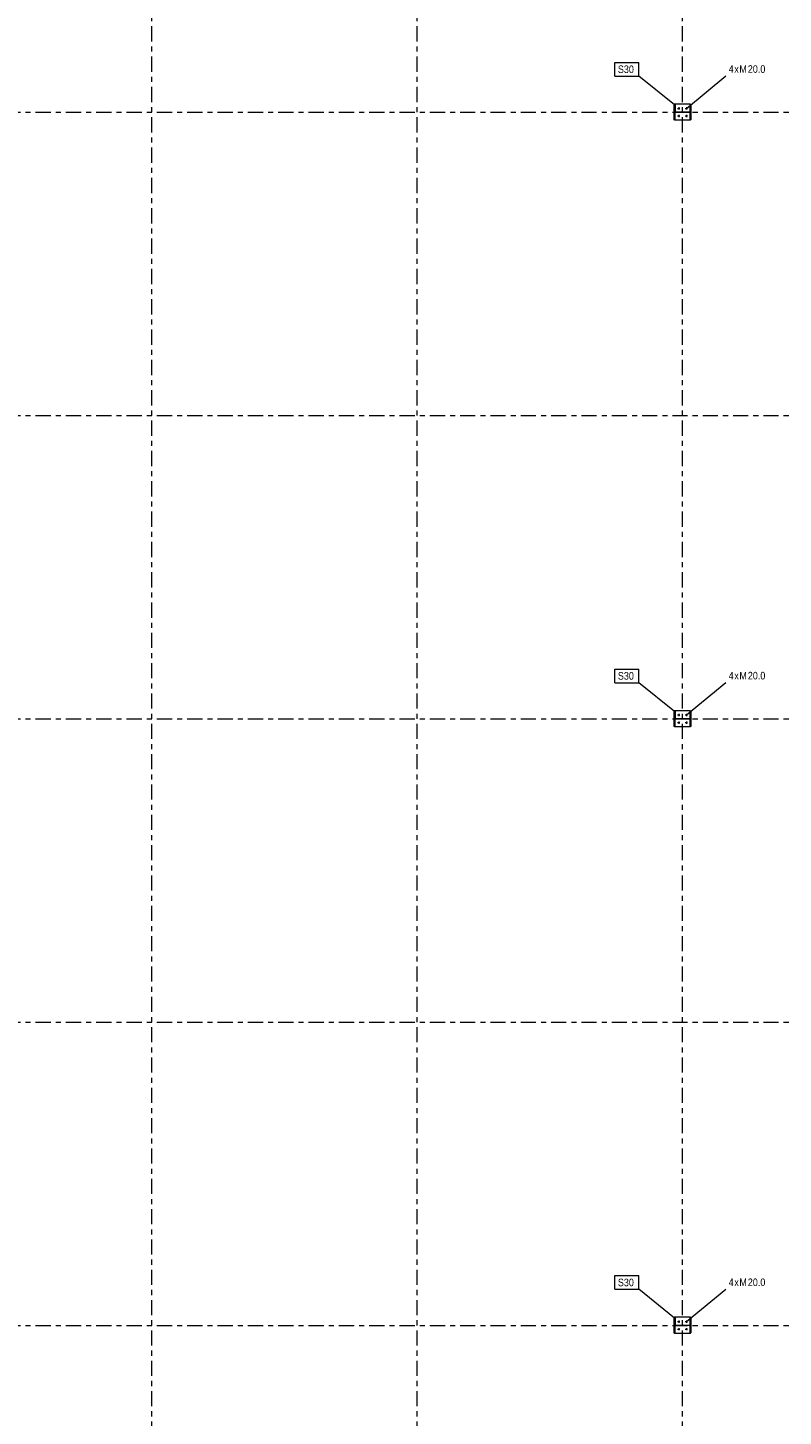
# Model space of a CAD drawing. Header units: millimetres. Extents: x -69 to 541, y -101 to 999.
# Tile 12 of 19: x 80 to 230, y 452 to 727. Entities that reach past the tile are written whole.
import ezdxf

# ---------------------------------------------------------------- set-up
doc = ezdxf.new("R2010")
doc.units = ezdxf.units.MM
doc.linetypes.add('XKITLINE00', pattern=[0])
doc.linetypes.add('XKITLINE03', pattern=[6, 3, -1, 1, -1])
for name, color, linetype, lineweight in [('Element', 2, 'Continuous', 0), ('Spoina', 1, 'Continuous', 0), ('Znak elementu', 2, 'Continuous', 0), ('Znak śruby', 4, 'Continuous', 0), ('Śruba', 3, 'Continuous', 0)]:
    doc.layers.add(name, color=color, linetype=linetype, lineweight=lineweight)
doc.styles.add('ARIAL', font='ARIAL.TTF')

msp = doc.modelspace()

# ---------------------------------------------------------------- hatches: boundary and pattern name
at = {"layer": 'Śruba'}
for points in [[(209.26, 710.86), (209.27, 710.86), (209.28, 710.86), (209.29, 710.85), (209.3, 710.85), (209.31, 710.84), (209.32, 710.84), (209.33, 710.83), (209.34, 710.82), (209.34, 710.81), (209.35, 710.8), (209.35, 710.79), (209.36, 710.78), (209.36, 710.77), (209.36, 710.76), (209.36, 710.75), (209.36, 710.74), (209.36, 710.73), (209.36, 710.72), (209.35, 710.71), (209.35, 710.7), (209.34, 710.69), (209.34, 710.68), (209.33, 710.67), (209.32, 710.66), (209.31, 710.66), (209.3, 710.65), (209.29, 710.65), (209.28, 710.64), (209.27, 710.64), (209.26, 710.64), (209.25, 710.64), (209.24, 710.64), (209.23, 710.64), (209.22, 710.64), (209.21, 710.65), (209.2, 710.65), (209.19, 710.66), (209.18, 710.66), (209.17, 710.67), (209.16, 710.68), (209.16, 710.69), (209.15, 710.7), (209.15, 710.71), (209.14, 710.72), (209.14, 710.73), (209.14, 710.74), (209.14, 710.75), (209.14, 710.76), (209.14, 710.77), (209.14, 710.78), (209.15, 710.79), (209.15, 710.8), (209.16, 710.81), (209.16, 710.82), (209.17, 710.83), (209.18, 710.84), (209.19, 710.84), (209.2, 710.85), (209.21, 710.85), (209.22, 710.86), (209.23, 710.86), (209.24, 710.86), (209.25, 710.86)], [(209.26, 709.36), (209.27, 709.36), (209.28, 709.36), (209.29, 709.35), (209.3, 709.35), (209.31, 709.34), (209.32, 709.34), (209.33, 709.33), (209.34, 709.32), (209.34, 709.31), (209.35, 709.3), (209.35, 709.29), (209.36, 709.28), (209.36, 709.27), (209.36, 709.26), (209.36, 709.25), (209.36, 709.24), (209.36, 709.23), (209.36, 709.22), (209.35, 709.21), (209.35, 709.2), (209.34, 709.19), (209.34, 709.18), (209.33, 709.17), (209.32, 709.16), (209.31, 709.16), (209.3, 709.15), (209.29, 709.15), (209.28, 709.14), (209.27, 709.14), (209.26, 709.14), (209.25, 709.14), (209.24, 709.14), (209.23, 709.14), (209.22, 709.14), (209.21, 709.15), (209.2, 709.15), (209.19, 709.16), (209.18, 709.16), (209.17, 709.17), (209.16, 709.18), (209.16, 709.19), (209.15, 709.2), (209.15, 709.21), (209.14, 709.22), (209.14, 709.23), (209.14, 709.24), (209.14, 709.25), (209.14, 709.26), (209.14, 709.27), (209.14, 709.28), (209.15, 709.29), (209.15, 709.3), (209.16, 709.31), (209.16, 709.32), (209.17, 709.33), (209.18, 709.34), (209.19, 709.34), (209.2, 709.35), (209.21, 709.35), (209.22, 709.36), (209.23, 709.36), (209.24, 709.36), (209.25, 709.36)], [(210.76, 710.86), (210.77, 710.86), (210.78, 710.86), (210.79, 710.85), (210.8, 710.85), (210.81, 710.84), (210.82, 710.84), (210.83, 710.83), (210.84, 710.82), (210.84, 710.81), (210.85, 710.8), (210.85, 710.79), (210.86, 710.78), (210.86, 710.77), (210.86, 710.76), (210.86, 710.75), (210.86, 710.74), (210.86, 710.73), (210.86, 710.72), (210.85, 710.71), (210.85, 710.7), (210.84, 710.69), (210.84, 710.68), (210.83, 710.67), (210.82, 710.66), (210.81, 710.66), (210.8, 710.65), (210.79, 710.65), (210.78, 710.64), (210.77, 710.64), (210.76, 710.64), (210.75, 710.64), (210.74, 710.64), (210.73, 710.64), (210.72, 710.64), (210.71, 710.65), (210.7, 710.65), (210.69, 710.66), (210.68, 710.66), (210.67, 710.67), (210.66, 710.68), (210.66, 710.69), (210.65, 710.7), (210.65, 710.71), (210.64, 710.72), (210.64, 710.73), (210.64, 710.74), (210.64, 710.75), (210.64, 710.76), (210.64, 710.77), (210.64, 710.78), (210.65, 710.79), (210.65, 710.8), (210.66, 710.81), (210.66, 710.82), (210.67, 710.83), (210.68, 710.84), (210.69, 710.84), (210.7, 710.85), (210.71, 710.85), (210.72, 710.86), (210.73, 710.86), (210.74, 710.86), (210.75, 710.86)], [(210.76, 709.36), (210.77, 709.36), (210.78, 709.36), (210.79, 709.35), (210.8, 709.35), (210.81, 709.34), (210.82, 709.34), (210.83, 709.33), (210.84, 709.32), (210.84, 709.31), (210.85, 709.3), (210.85, 709.29), (210.86, 709.28), (210.86, 709.27), (210.86, 709.26), (210.86, 709.25), (210.86, 709.24), (210.86, 709.23), (210.86, 709.22), (210.85, 709.21), (210.85, 709.2), (210.84, 709.19), (210.84, 709.18), (210.83, 709.17), (210.82, 709.16), (210.81, 709.16), (210.8, 709.15), (210.79, 709.15), (210.78, 709.14), (210.77, 709.14), (210.76, 709.14), (210.75, 709.14), (210.74, 709.14), (210.73, 709.14), (210.72, 709.14), (210.71, 709.15), (210.7, 709.15), (210.69, 709.16), (210.68, 709.16), (210.67, 709.17), (210.66, 709.18), (210.66, 709.19), (210.65, 709.2), (210.65, 709.21), (210.64, 709.22), (210.64, 709.23), (210.64, 709.24), (210.64, 709.25), (210.64, 709.26), (210.64, 709.27), (210.64, 709.28), (210.65, 709.29), (210.65, 709.3), (210.66, 709.31), (210.66, 709.32), (210.67, 709.33), (210.68, 709.34), (210.69, 709.34), (210.7, 709.35), (210.71, 709.35), (210.72, 709.36), (210.73, 709.36), (210.74, 709.36), (210.75, 709.36)], [(209.26, 590.86), (209.27, 590.86), (209.28, 590.86), (209.29, 590.85), (209.3, 590.85), (209.31, 590.84), (209.32, 590.84), (209.33, 590.83), (209.34, 590.82), (209.34, 590.81), (209.35, 590.8), (209.35, 590.79), (209.36, 590.78), (209.36, 590.77), (209.36, 590.76), (209.36, 590.75), (209.36, 590.74), (209.36, 590.73), (209.36, 590.72), (209.35, 590.71), (209.35, 590.7), (209.34, 590.69), (209.34, 590.68), (209.33, 590.67), (209.32, 590.66), (209.31, 590.66), (209.3, 590.65), (209.29, 590.65), (209.28, 590.64), (209.27, 590.64), (209.26, 590.64), (209.25, 590.64), (209.24, 590.64), (209.23, 590.64), (209.22, 590.64), (209.21, 590.65), (209.2, 590.65), (209.19, 590.66), (209.18, 590.66), (209.17, 590.67), (209.16, 590.68), (209.16, 590.69), (209.15, 590.7), (209.15, 590.71), (209.14, 590.72), (209.14, 590.73), (209.14, 590.74), (209.14, 590.75), (209.14, 590.76), (209.14, 590.77), (209.14, 590.78), (209.15, 590.79), (209.15, 590.8), (209.16, 590.81), (209.16, 590.82), (209.17, 590.83), (209.18, 590.84), (209.19, 590.84), (209.2, 590.85), (209.21, 590.85), (209.22, 590.86), (209.23, 590.86), (209.24, 590.86), (209.25, 590.86)], [(210.76, 590.86), (210.77, 590.86), (210.78, 590.86), (210.79, 590.85), (210.8, 590.85), (210.81, 590.84), (210.82, 590.84), (210.83, 590.83), (210.84, 590.82), (210.84, 590.81), (210.85, 590.8), (210.85, 590.79), (210.86, 590.78), (210.86, 590.77), (210.86, 590.76), (210.86, 590.75), (210.86, 590.74), (210.86, 590.73), (210.86, 590.72), (210.85, 590.71), (210.85, 590.7), (210.84, 590.69), (210.84, 590.68), (210.83, 590.67), (210.82, 590.66), (210.81, 590.66), (210.8, 590.65), (210.79, 590.65), (210.78, 590.64), (210.77, 590.64), (210.76, 590.64), (210.75, 590.64), (210.74, 590.64), (210.73, 590.64), (210.72, 590.64), (210.71, 590.65), (210.7, 590.65), (210.69, 590.66), (210.68, 590.66), (210.67, 590.67), (210.66, 590.68), (210.66, 590.69), (210.65, 590.7), (210.65, 590.71), (210.64, 590.72), (210.64, 590.73), (210.64, 590.74), (210.64, 590.75), (210.64, 590.76), (210.64, 590.77), (210.64, 590.78), (210.65, 590.79), (210.65, 590.8), (210.66, 590.81), (210.66, 590.82), (210.67, 590.83), (210.68, 590.84), (210.69, 590.84), (210.7, 590.85), (210.71, 590.85), (210.72, 590.86), (210.73, 590.86), (210.74, 590.86), (210.75, 590.86)], [(209.26, 589.36), (209.27, 589.36), (209.28, 589.36), (209.29, 589.35), (209.3, 589.35), (209.31, 589.34), (209.32, 589.34), (209.33, 589.33), (209.34, 589.32), (209.34, 589.31), (209.35, 589.3), (209.35, 589.29), (209.36, 589.28), (209.36, 589.27), (209.36, 589.26), (209.36, 589.25), (209.36, 589.24), (209.36, 589.23), (209.36, 589.22), (209.35, 589.21), (209.35, 589.2), (209.34, 589.19), (209.34, 589.18), (209.33, 589.17), (209.32, 589.16), (209.31, 589.16), (209.3, 589.15), (209.29, 589.15), (209.28, 589.14), (209.27, 589.14), (209.26, 589.14), (209.25, 589.14), (209.24, 589.14), (209.23, 589.14), (209.22, 589.14), (209.21, 589.15), (209.2, 589.15), (209.19, 589.16), (209.18, 589.16), (209.17, 589.17), (209.16, 589.18), (209.16, 589.19), (209.15, 589.2), (209.15, 589.21), (209.14, 589.22), (209.14, 589.23), (209.14, 589.24), (209.14, 589.25), (209.14, 589.26), (209.14, 589.27), (209.14, 589.28), (209.15, 589.29), (209.15, 589.3), (209.16, 589.31), (209.16, 589.32), (209.17, 589.33), (209.18, 589.34), (209.19, 589.34), (209.2, 589.35), (209.21, 589.35), (209.22, 589.36), (209.23, 589.36), (209.24, 589.36), (209.25, 589.36)], [(210.76, 589.36), (210.77, 589.36), (210.78, 589.36), (210.79, 589.35), (210.8, 589.35), (210.81, 589.34), (210.82, 589.34), (210.83, 589.33), (210.84, 589.32), (210.84, 589.31), (210.85, 589.3), (210.85, 589.29), (210.86, 589.28), (210.86, 589.27), (210.86, 589.26), (210.86, 589.25), (210.86, 589.24), (210.86, 589.23), (210.86, 589.22), (210.85, 589.21), (210.85, 589.2), (210.84, 589.19), (210.84, 589.18), (210.83, 589.17), (210.82, 589.16), (210.81, 589.16), (210.8, 589.15), (210.79, 589.15), (210.78, 589.14), (210.77, 589.14), (210.76, 589.14), (210.75, 589.14), (210.74, 589.14), (210.73, 589.14), (210.72, 589.14), (210.71, 589.15), (210.7, 589.15), (210.69, 589.16), (210.68, 589.16), (210.67, 589.17), (210.66, 589.18), (210.66, 589.19), (210.65, 589.2), (210.65, 589.21), (210.64, 589.22), (210.64, 589.23), (210.64, 589.24), (210.64, 589.25), (210.64, 589.26), (210.64, 589.27), (210.64, 589.28), (210.65, 589.29), (210.65, 589.3), (210.66, 589.31), (210.66, 589.32), (210.67, 589.33), (210.68, 589.34), (210.69, 589.34), (210.7, 589.35), (210.71, 589.35), (210.72, 589.36), (210.73, 589.36), (210.74, 589.36), (210.75, 589.36)], [(209.26, 470.86), (209.27, 470.86), (209.28, 470.86), (209.29, 470.85), (209.3, 470.85), (209.31, 470.84), (209.32, 470.84), (209.33, 470.83), (209.34, 470.82), (209.34, 470.81), (209.35, 470.8), (209.35, 470.79), (209.36, 470.78), (209.36, 470.77), (209.36, 470.76), (209.36, 470.75), (209.36, 470.74), (209.36, 470.73), (209.36, 470.72), (209.35, 470.71), (209.35, 470.7), (209.34, 470.69), (209.34, 470.68), (209.33, 470.67), (209.32, 470.66), (209.31, 470.66), (209.3, 470.65), (209.29, 470.65), (209.28, 470.64), (209.27, 470.64), (209.26, 470.64), (209.25, 470.64), (209.24, 470.64), (209.23, 470.64), (209.22, 470.64), (209.21, 470.65), (209.2, 470.65), (209.19, 470.66), (209.18, 470.66), (209.17, 470.67), (209.16, 470.68), (209.16, 470.69), (209.15, 470.7), (209.15, 470.71), (209.14, 470.72), (209.14, 470.73), (209.14, 470.74), (209.14, 470.75), (209.14, 470.76), (209.14, 470.77), (209.14, 470.78), (209.15, 470.79), (209.15, 470.8), (209.16, 470.81), (209.16, 470.82), (209.17, 470.83), (209.18, 470.84), (209.19, 470.84), (209.2, 470.85), (209.21, 470.85), (209.22, 470.86), (209.23, 470.86), (209.24, 470.86), (209.25, 470.86)], [(210.76, 470.86), (210.77, 470.86), (210.78, 470.86), (210.79, 470.85), (210.8, 470.85), (210.81, 470.84), (210.82, 470.84), (210.83, 470.83), (210.84, 470.82), (210.84, 470.81), (210.85, 470.8), (210.85, 470.79), (210.86, 470.78), (210.86, 470.77), (210.86, 470.76), (210.86, 470.75), (210.86, 470.74), (210.86, 470.73), (210.86, 470.72), (210.85, 470.71), (210.85, 470.7), (210.84, 470.69), (210.84, 470.68), (210.83, 470.67), (210.82, 470.66), (210.81, 470.66), (210.8, 470.65), (210.79, 470.65), (210.78, 470.64), (210.77, 470.64), (210.76, 470.64), (210.75, 470.64), (210.74, 470.64), (210.73, 470.64), (210.72, 470.64), (210.71, 470.65), (210.7, 470.65), (210.69, 470.66), (210.68, 470.66), (210.67, 470.67), (210.66, 470.68), (210.66, 470.69), (210.65, 470.7), (210.65, 470.71), (210.64, 470.72), (210.64, 470.73), (210.64, 470.74), (210.64, 470.75), (210.64, 470.76), (210.64, 470.77), (210.64, 470.78), (210.65, 470.79), (210.65, 470.8), (210.66, 470.81), (210.66, 470.82), (210.67, 470.83), (210.68, 470.84), (210.69, 470.84), (210.7, 470.85), (210.71, 470.85), (210.72, 470.86), (210.73, 470.86), (210.74, 470.86), (210.75, 470.86)], [(209.26, 469.36), (209.27, 469.36), (209.28, 469.36), (209.29, 469.35), (209.3, 469.35), (209.31, 469.34), (209.32, 469.34), (209.33, 469.33), (209.34, 469.32), (209.34, 469.31), (209.35, 469.3), (209.35, 469.29), (209.36, 469.28), (209.36, 469.27), (209.36, 469.26), (209.36, 469.25), (209.36, 469.24), (209.36, 469.23), (209.36, 469.22), (209.35, 469.21), (209.35, 469.2), (209.34, 469.19), (209.34, 469.18), (209.33, 469.17), (209.32, 469.16), (209.31, 469.16), (209.3, 469.15), (209.29, 469.15), (209.28, 469.14), (209.27, 469.14), (209.26, 469.14), (209.25, 469.14), (209.24, 469.14), (209.23, 469.14), (209.22, 469.14), (209.21, 469.15), (209.2, 469.15), (209.19, 469.16), (209.18, 469.16), (209.17, 469.17), (209.16, 469.18), (209.16, 469.19), (209.15, 469.2), (209.15, 469.21), (209.14, 469.22), (209.14, 469.23), (209.14, 469.24), (209.14, 469.25), (209.14, 469.26), (209.14, 469.27), (209.14, 469.28), (209.15, 469.29), (209.15, 469.3), (209.16, 469.31), (209.16, 469.32), (209.17, 469.33), (209.18, 469.34), (209.19, 469.34), (209.2, 469.35), (209.21, 469.35), (209.22, 469.36), (209.23, 469.36), (209.24, 469.36), (209.25, 469.36)], [(210.76, 469.36), (210.77, 469.36), (210.78, 469.36), (210.79, 469.35), (210.8, 469.35), (210.81, 469.34), (210.82, 469.34), (210.83, 469.33), (210.84, 469.32), (210.84, 469.31), (210.85, 469.3), (210.85, 469.29), (210.86, 469.28), (210.86, 469.27), (210.86, 469.26), (210.86, 469.25), (210.86, 469.24), (210.86, 469.23), (210.86, 469.22), (210.85, 469.21), (210.85, 469.2), (210.84, 469.19), (210.84, 469.18), (210.83, 469.17), (210.82, 469.16), (210.81, 469.16), (210.8, 469.15), (210.79, 469.15), (210.78, 469.14), (210.77, 469.14), (210.76, 469.14), (210.75, 469.14), (210.74, 469.14), (210.73, 469.14), (210.72, 469.14), (210.71, 469.15), (210.7, 469.15), (210.69, 469.16), (210.68, 469.16), (210.67, 469.17), (210.66, 469.18), (210.66, 469.19), (210.65, 469.2), (210.65, 469.21), (210.64, 469.22), (210.64, 469.23), (210.64, 469.24), (210.64, 469.25), (210.64, 469.26), (210.64, 469.27), (210.64, 469.28), (210.65, 469.29), (210.65, 469.3), (210.66, 469.31), (210.66, 469.32), (210.67, 469.33), (210.68, 469.34), (210.69, 469.34), (210.7, 469.35), (210.71, 469.35), (210.72, 469.36), (210.73, 469.36), (210.74, 469.36), (210.75, 469.36)]]:
    msp.add_hatch(color=256, dxfattribs=at).paths.add_polyline_path(points, flags=17)

# ---------------------------------------------------------------- linework, layer by layer
at = {"layer": 'Element', "linetype": 'XKITLINE00', "lineweight": 0}
for p, q in [((208.35, 708.5), (208.35, 711.5)), ((208.35, 711.5), (208.51, 711.5)), ((208.35, 708.5), (208.35, 711.5)), ((208.35, 711.5), (208.51, 711.5)), ((211.57, 711.6), (208.43, 711.6)), ((208.43, 711.5), (208.43, 711.6)), ((208.51, 711.5), (208.51, 710.05)), ((208.51, 711.5), (208.51, 710.05)), ((211.48, 710.05), (211.48, 711.5)), ((211.48, 711.5), (211.65, 711.5)), ((211.48, 710.05), (211.48, 711.5)), ((211.48, 711.5), (211.65, 711.5)), ((211.57, 711.5), (211.57, 711.6)), ((211.65, 711.5), (211.65, 708.5)), ((211.65, 711.5), (211.65, 708.5)), ((208.51, 710.05), (211.48, 710.05)), ((208.51, 710.05), (211.48, 710.05)), ((211.48, 709.95), (208.51, 709.95)), ((208.51, 708.5), (208.51, 709.95)), ((211.48, 709.95), (208.51, 709.95)), ((208.51, 708.5), (208.51, 709.95)), ((211.48, 708.5), (211.48, 709.95)), ((211.48, 708.5), (211.48, 709.95)), ((208.51, 708.5), (208.35, 708.5)), ((208.51, 708.5), (208.35, 708.5)), ((208.43, 708.4), (208.43, 708.5)), ((211.57, 708.4), (208.43, 708.4)), ((211.65, 708.5), (211.48, 708.5)), ((211.65, 708.5), (211.48, 708.5)), ((211.57, 708.4), (211.57, 708.5)), ((208.35, 588.5), (208.35, 591.5)), ((208.35, 591.5), (208.51, 591.5)), ((208.35, 588.5), (208.35, 591.5)), ((208.35, 591.5), (208.51, 591.5)), ((211.57, 591.6), (208.43, 591.6)), ((208.43, 591.5), (208.43, 591.6)), ((208.51, 591.5), (208.51, 590.05)), ((208.51, 591.5), (208.51, 590.05)), ((211.48, 590.05), (211.48, 591.5)), ((211.48, 591.5), (211.65, 591.5)), ((211.48, 590.05), (211.48, 591.5)), ((211.48, 591.5), (211.65, 591.5)), ((211.57, 591.5), (211.57, 591.6)), ((211.65, 591.5), (211.65, 588.5)), ((211.65, 591.5), (211.65, 588.5)), ((208.51, 588.5), (208.35, 588.5)), ((208.51, 588.5), (208.35, 588.5)), ((208.43, 588.4), (208.43, 588.5)), ((211.57, 588.4), (208.43, 588.4)), ((208.51, 590.05), (211.48, 590.05)), ((208.51, 590.05), (211.48, 590.05)), ((211.48, 589.95), (208.51, 589.95)), ((208.51, 588.5), (208.51, 589.95)), ((211.48, 589.95), (208.51, 589.95)), ((208.51, 588.5), (208.51, 589.95)), ((211.48, 588.5), (211.48, 589.95)), ((211.48, 588.5), (211.48, 589.95)), ((211.65, 588.5), (211.48, 588.5)), ((211.65, 588.5), (211.48, 588.5)), ((211.57, 588.4), (211.57, 588.5)), ((208.35, 468.5), (208.35, 471.5)), ((208.35, 471.5), (208.51, 471.5)), ((208.35, 468.5), (208.35, 471.5)), ((208.35, 471.5), (208.51, 471.5)), ((211.57, 471.6), (208.43, 471.6)), ((208.43, 471.5), (208.43, 471.6)), ((208.51, 471.5), (208.51, 470.05)), ((208.51, 471.5), (208.51, 470.05)), ((208.51, 470.05), (211.48, 470.05)), ((208.51, 470.05), (211.48, 470.05)), ((211.48, 469.95), (208.51, 469.95)), ((208.51, 468.5), (208.51, 469.95)), ((211.48, 469.95), (208.51, 469.95)), ((208.51, 468.5), (208.51, 469.95)), ((211.48, 470.05), (211.48, 471.5)), ((211.48, 471.5), (211.65, 471.5)), ((211.48, 470.05), (211.48, 471.5)), ((211.48, 471.5), (211.65, 471.5)), ((211.48, 468.5), (211.48, 469.95)), ((211.48, 468.5), (211.48, 469.95)), ((211.57, 471.5), (211.57, 471.6)), ((211.65, 471.5), (211.65, 468.5)), ((211.65, 471.5), (211.65, 468.5)), ((208.51, 468.5), (208.35, 468.5)), ((208.51, 468.5), (208.35, 468.5)), ((208.43, 468.4), (208.43, 468.5)), ((211.57, 468.4), (208.43, 468.4)), ((211.65, 468.5), (211.48, 468.5)), ((211.65, 468.5), (211.48, 468.5)), ((211.57, 468.4), (211.57, 468.5))]:
    msp.add_line(p, q, dxfattribs=at)
at = {"layer": 'Spoina', "linetype": 'XKITLINE03', "lineweight": 0}
for p, q in [((105, -20), (105, 960)), ((157.5, -20), (157.5, 960)), ((210, -20), (210, 960)), ((-20, 710), (440, 710)), ((-20, 650), (440, 650)), ((-20, 590), (440, 590)), ((-20, 530), (440, 530)), ((-20, 470), (440, 470))]:
    msp.add_line(p, q, dxfattribs=at)
at = {"layer": 'Znak elementu', "linetype": 'XKITLINE00', "lineweight": 0}
for p, q in [((196.6, 719.84), (201.36, 719.84)), ((196.6, 717.14), (196.6, 719.84)), ((201.36, 717.14), (201.36, 719.84)), ((196.6, 717.14), (201.36, 717.14)), ((208.43, 711.42), (201.36, 717.14)), ((196.6, 599.84), (201.36, 599.84)), ((196.6, 597.14), (196.6, 599.84)), ((201.36, 597.14), (201.36, 599.84)), ((196.6, 597.14), (201.36, 597.14)), ((208.43, 591.42), (201.36, 597.14)), ((196.6, 479.84), (201.36, 479.84)), ((196.6, 477.14), (196.6, 479.84)), ((201.36, 477.14), (201.36, 479.84)), ((196.6, 477.14), (201.36, 477.14)), ((208.43, 471.42), (201.36, 477.14))]:
    msp.add_line(p, q, dxfattribs=at)
at = {"layer": 'Znak śruby', "linetype": 'XKITLINE00', "lineweight": 0}
for p, q in [((210.75, 710.75), (218.53, 717.18)), ((210.75, 590.75), (218.53, 597.18)), ((210.75, 470.75), (218.53, 477.18))]:
    msp.add_line(p, q, dxfattribs=at)
at = {"layer": 'Śruba', "linetype": 'XKITLINE00', "lineweight": 0}
for p, q in [((209.03, 710.75), (209.47, 710.75)), ((209.03, 709.25), (209.47, 709.25)), ((209.25, 710.97), (209.25, 710.53)), ((209.25, 709.47), (209.25, 709.03)), ((210.53, 710.75), (210.97, 710.75)), ((210.53, 709.25), (210.97, 709.25)), ((210.75, 710.97), (210.75, 710.53)), ((210.75, 709.47), (210.75, 709.03)), ((209.03, 590.75), (209.47, 590.75)), ((209.25, 590.97), (209.25, 590.53)), ((210.53, 590.75), (210.97, 590.75)), ((210.75, 590.97), (210.75, 590.53)), ((209.03, 589.25), (209.47, 589.25)), ((209.25, 589.47), (209.25, 589.03)), ((210.53, 589.25), (210.97, 589.25)), ((210.75, 589.47), (210.75, 589.03)), ((209.03, 470.75), (209.47, 470.75)), ((209.25, 470.97), (209.25, 470.53)), ((210.53, 470.75), (210.97, 470.75)), ((210.75, 470.97), (210.75, 470.53)), ((209.03, 469.25), (209.47, 469.25)), ((209.25, 469.47), (209.25, 469.03)), ((210.53, 469.25), (210.97, 469.25)), ((210.75, 469.47), (210.75, 469.03))]:
    msp.add_line(p, q, dxfattribs=at)

# ---------------------------------------------------------------- texts
at = {"layer": 'Znak elementu', "style": 'ARIAL', "width": 0.85}
for p in [(197.2, 717.74), (197.2, 597.74), (197.2, 477.74)]:
    msp.add_text('S30', height=1.5, dxfattribs=at).set_placement(p)
at = {"layer": 'Znak śruby', "style": 'ARIAL', "width": 0.85}
for s, p in [('4', (219.13, 717.78)), ('x', (220.24, 717.78)), ('M', (221.24, 717.78)), ('20.0', (222.91, 717.78)), ('4', (219.13, 597.78)), ('x', (220.24, 597.78)), ('M', (221.24, 597.78)), ('20.0', (222.91, 597.78)), ('4', (219.13, 477.78)), ('x', (220.24, 477.78)), ('M', (221.24, 477.78)), ('20.0', (222.91, 477.78))]:
    msp.add_text(s, height=1.5, dxfattribs=at).set_placement(p)

doc.saveas('drawing.dxf')
